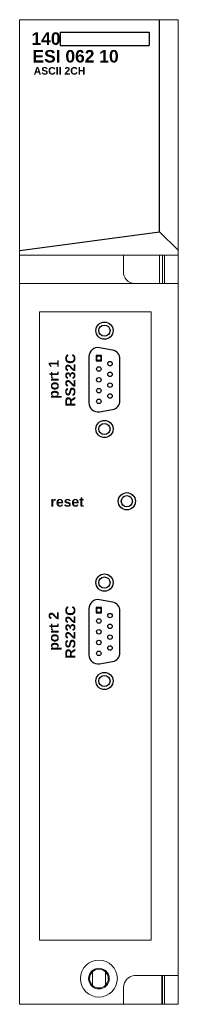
# Model space of a CAD drawing. Extents: x 10.13 to 11.72, y 3.2 to 13.05.
import ezdxf

# ---------------------------------------------------------------- set-up
doc = ezdxf.new("R2010")
doc.units = 0
doc.header["$MEASUREMENT"] = 0
doc.layers.add('MODEL', color=4, linetype='Continuous')

msp = doc.modelspace()

# ---------------------------------------------------------------- linework, layer by layer
for p, q in [((11.537, 10.9299), (11.537, 13.0504)), ((10.5409, 12.9259), (11.4312, 12.9259)), ((10.5409, 12.9259), (10.5409, 12.7909)), ((11.4312, 12.9259), (11.4312, 12.7909)), ((10.5409, 12.7909), (11.4312, 12.7909)), ((10.1367, 10.7421), (11.537, 10.9299)), ((11.537, 10.9299), (11.7248, 10.7421)), ((11.0647, 9.7461), (10.9337, 9.7692)), ((10.8281, 9.6805), (10.8281, 9.2175)), ((11.1391, 9.2406), (11.1391, 9.6574)), ((10.9337, 9.1289), (11.0647, 9.152)), ((11.0647, 7.2261), (10.9337, 7.2492)), ((10.8281, 7.1605), (10.8281, 6.6975)), ((11.1391, 6.7206), (11.1391, 7.1374)), ((10.9337, 6.6089), (11.0647, 6.632))]:
    msp.add_line(p, q)
at = {"color": 4}
for p, q in [((10.9025, 9.6906), (10.9025, 9.6394)), ((10.9537, 9.6906), (10.9025, 9.6906)), ((10.9537, 9.6394), (10.9537, 9.6906)), ((10.9025, 9.6394), (10.9537, 9.6394)), ((10.9537, 7.1706), (10.9025, 7.1706)), ((10.9025, 7.1706), (10.9025, 7.1194)), ((10.9025, 7.1194), (10.9537, 7.1194)), ((10.9537, 7.1194), (10.9537, 7.1706))]:
    msp.add_line(p, q, dxfattribs=at)
for centre, radius in [((10.9841, 9.941), 0.086), ((10.9841, 9.941), 0.056), ((10.9281, 9.665), 0.0225), ((10.9281, 9.557), 0.0225), ((11.0401, 9.611), 0.0225), ((10.9281, 9.449), 0.0225), ((11.0401, 9.503), 0.0225), ((10.9281, 9.341), 0.0225), ((11.0401, 9.395), 0.0225), ((11.0401, 9.287), 0.0225), ((10.9281, 9.233), 0.0225), ((10.9841, 8.957), 0.086), ((10.9841, 8.957), 0.056), ((11.2085, 8.2343), 0.086), ((11.2085, 8.2343), 0.056), ((10.9841, 7.421), 0.086), ((10.9841, 7.421), 0.056), ((10.9281, 7.145), 0.0225), ((11.0401, 7.091), 0.0225), ((10.9281, 7.037), 0.0225), ((11.0401, 6.983), 0.0225), ((10.9281, 6.929), 0.0225), ((11.0401, 6.875), 0.0225), ((10.9281, 6.821), 0.0225), ((10.9281, 6.713), 0.0225), ((11.0401, 6.767), 0.0225), ((10.9841, 6.437), 0.086), ((10.9841, 6.437), 0.056)]:
    msp.add_circle(centre, radius)
for centre, start, end in [((10.9181, 9.6805), 80, 180), ((11.0491, 9.6574), 0, 80), ((10.9181, 9.2175), 180, 280), ((11.0491, 9.2406), 280, 0), ((10.9181, 7.1605), 80, 180), ((11.0491, 7.1374), 0, 80), ((10.9181, 6.6975), 180, 280), ((11.0491, 6.7206), 280, 0)]:
    msp.add_arc(centre, 0.09, start, end)
at = {"layer": 'MODEL', "color": 7, "lineweight": 0}
for p, q in [((11.7229, 3.2035), (11.7229, 13.0501)), ((10.1341, 10.6965), (11.7229, 10.6965)), ((11.1736, 10.6965), (11.1736, 10.529)), ((11.5358, 10.6965), (11.5358, 10.4108)), ((11.5654, 10.6965), (11.5654, 10.4108)), ((11.5851, 10.6965), (11.5851, 10.4108)), ((10.1341, 10.411), (11.7229, 10.411)), ((11.2839, 10.411), (11.7229, 10.411)), ((10.3341, 10.1275), (11.4529, 10.1275)), ((11.4529, 3.8435), (11.4529, 10.1275)), ((10.863, 3.5274), (10.863, 3.3937)), ((10.9943, 3.3941), (10.9943, 3.5271)), ((11.2862, 3.4905), (11.7229, 3.4905)), ((11.5599, 3.2035), (11.5599, 3.4905)), ((11.5654, 3.2035), (11.5654, 3.4905)), ((11.5851, 3.2035), (11.5851, 3.4905)), ((11.1758, 3.2051), (11.1758, 3.3726))]:
    msp.add_line(p, q, dxfattribs=at)
for points in [[(11.7229, 13.0501), (10.1341, 13.0501), (10.1341, 3.2035), (11.7229, 3.2035)], [(10.3341, 10.1275), (10.3341, 3.8435), (11.4529, 3.8435)]]:
    msp.add_lwpolyline(points, dxfattribs=at)
for radius in [0.1851, 0.1034, 0.0934]:
    msp.add_circle((10.9285, 3.4606), radius, dxfattribs=at)
for points in [[(11.1736, 10.529), (11.1736, 10.4661), (11.2221, 10.415), (11.2839, 10.411)], [(11.1758, 3.3726), (11.1758, 3.4354), (11.2244, 3.4865), (11.2862, 3.4905)]]:
    msp.add_open_spline(points, degree=3, dxfattribs=at)

# ---------------------------------------------------------------- texts
at = {"attachment_point": 1}
for s, insert, char_height, width in [('{\\fArial|b1|i0|c0|p34;140}', (10.2527, 12.9239), 0.125, 0.2823), ('{\\fArial|b1|i0|c0|p34;ESI 062 10}', (10.2626, 12.7472), 0.125, 1.125), ('{\\fArial|b1|i0|c0|p34;ASCII 2CH}', (10.2746, 12.5764), 0.075, 1.0528), ('{\\fArial|b1|i0|c0|p34;  reset}', (10.3657, 8.2804), 0.1, 0.57)]:
    msp.add_mtext(s, dxfattribs=dict(at, insert=insert, char_height=char_height, width=width))
at = {"char_height": 0.1, "width": 0.57, "attachment_point": 1, "rotation": 90}
for s, insert in [('{\\fArial|b1|i0|c0|p34;  port 1\\PRS232C}', (10.4254, 9.182)), ('{\\fArial|b1|i0|c0|p34;  port 2\\PRS232C}', (10.4254, 6.662))]:
    msp.add_mtext(s, dxfattribs=dict(at, insert=insert))

doc.saveas('drawing.dxf')
